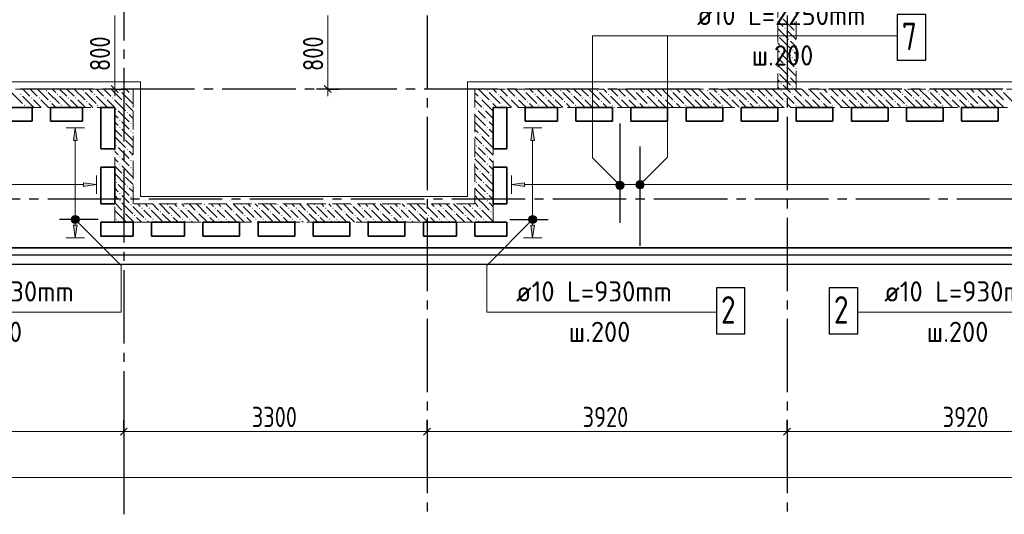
# Model space of a CAD drawing. Header units: millimetres. Extents: x 0 to 61017, y 0 to 42000.
# Tile 19 of 29: x 30405 to 41125, y 16970 to 22356. Entities that reach past the tile are written whole.
import ezdxf

# ---------------------------------------------------------------- set-up
doc = ezdxf.new("R2010")
doc.units = ezdxf.units.MM
doc.linetypes.add('______2', pattern=[270, 200, -70])
doc.linetypes.add('______5', pattern=[1100, 800, -100, 100, -100])
for name, color, linetype, lineweight in [('Standard', 7, 'Continuous', 25), ('Обрамление П-обр. равн.', 7, 'Continuous', 25), ('Оси', 40, '______5', 18), ('Позиционная метка линия выноска', 7, 'Continuous', 13), ('Позиционная метка номер позиции', 7, 'Continuous', 13)]:
    doc.layers.add(name, color=color, linetype=linetype, lineweight=lineweight)
doc.layers.add('ЖБ Перекрытие верхний уровень', color=7, linetype='Continuous', lineweight=25, true_color=0xe0e0ff)
doc.layers.add('ЖБ Стена верхний уровень', color=7, linetype='Continuous', lineweight=25, true_color=0x006e00)
doc.styles.add('GOST 2.304-81', font='txt')
doc.styles.add('ISOCPEUR', font='txt')

msp = doc.modelspace()

# ---------------------------------------------------------------- hatches: boundary and pattern name
at = {"layer": 'ЖБ Стена верхний уровень', "linetype": 'Continuous', "lineweight": 18, "transparency": 33554687}
for points in [[(38810, 22343), (38817, 22350), (38823, 22343), (38817, 22337)], [(38730, 22263), (38737, 22270), (38743, 22263), (38737, 22257)], [(38850, 22223), (38857, 22230), (38860, 22227), (38860, 22220), (38857, 22217)], [(38660, 22187), (38663, 22183), (38660, 22180)], [(38770, 22143), (38777, 22150), (38783, 22143), (38777, 22137)], [(38690, 22063), (38697, 22070), (38703, 22063), (38697, 22057)], [(38690, 21983), (38697, 21990), (38703, 21983), (38697, 21977)], [(38810, 22023), (38817, 22030), (38823, 22023), (38817, 22017)], [(38730, 21863), (38737, 21870), (38743, 21863), (38737, 21857)], [(38810, 21943), (38817, 21950), (38823, 21943), (38817, 21937)], [(38660, 21787), (38663, 21783), (38660, 21780)], [(38850, 21823), (38857, 21830), (38860, 21827), (38860, 21820), (38857, 21817)], [(38690, 21663), (38697, 21670), (38703, 21663), (38697, 21657)], [(38770, 21743), (38777, 21750), (38783, 21743), (38777, 21737)], [(30410, 21543), (30417, 21550), (30423, 21543), (30417, 21537)], [(30690, 21583), (30697, 21590), (30703, 21583), (30697, 21577)], [(30810, 21543), (30817, 21550), (30823, 21543), (30817, 21537)], [(31090, 21583), (31097, 21590), (31103, 21583), (31097, 21577)], [(31210, 21543), (31217, 21550), (31223, 21543), (31217, 21537)], [(31490, 21583), (31497, 21590), (31503, 21583), (31497, 21577)], [(31610, 21543), (31617, 21550), (31623, 21543), (31617, 21537)], [(35490, 21583), (35497, 21590), (35503, 21583), (35497, 21577)], [(35610, 21543), (35617, 21550), (35623, 21543), (35617, 21537)], [(35890, 21583), (35897, 21590), (35903, 21583), (35897, 21577)], [(36010, 21543), (36017, 21550), (36023, 21543), (36017, 21537)], [(36290, 21583), (36297, 21590), (36303, 21583), (36297, 21577)], [(36410, 21543), (36417, 21550), (36423, 21543), (36417, 21537)], [(36690, 21583), (36697, 21590), (36703, 21583), (36697, 21577)], [(36810, 21543), (36817, 21550), (36823, 21543), (36817, 21537)], [(37090, 21583), (37097, 21590), (37103, 21583), (37097, 21577)], [(37210, 21543), (37217, 21550), (37223, 21543), (37217, 21537)], [(37490, 21583), (37497, 21590), (37503, 21583), (37497, 21577)], [(37610, 21543), (37617, 21550), (37623, 21543), (37617, 21537)], [(37890, 21583), (37897, 21590), (37903, 21583), (37897, 21577)], [(38010, 21543), (38017, 21550), (38023, 21543), (38017, 21537)], [(38290, 21583), (38297, 21590), (38303, 21583), (38297, 21577)], [(38410, 21543), (38417, 21550), (38423, 21543), (38417, 21537)], [(38690, 21583), (38697, 21590), (38703, 21583), (38697, 21577)], [(38810, 21623), (38817, 21630), (38823, 21623), (38817, 21617)], [(38810, 21543), (38817, 21550), (38823, 21543), (38817, 21537)], [(39090, 21583), (39097, 21590), (39103, 21583), (39097, 21577)], [(39210, 21543), (39217, 21550), (39223, 21543), (39217, 21537)], [(39490, 21583), (39497, 21590), (39503, 21583), (39497, 21577)], [(39610, 21543), (39617, 21550), (39623, 21543), (39617, 21537)], [(39890, 21583), (39897, 21590), (39903, 21583), (39897, 21577)], [(40010, 21543), (40017, 21550), (40023, 21543), (40017, 21537)], [(40290, 21583), (40297, 21590), (40303, 21583), (40297, 21577)], [(40410, 21543), (40417, 21550), (40423, 21543), (40417, 21537)], [(40690, 21583), (40697, 21590), (40703, 21583), (40697, 21577)], [(40810, 21543), (40817, 21550), (40823, 21543), (40817, 21537)], [(41090, 21583), (41097, 21590), (41103, 21583), (41097, 21577)], [(30530, 21503), (30537, 21510), (30543, 21503), (30537, 21497)], [(30610, 21503), (30617, 21510), (30623, 21503), (30617, 21497)], [(30730, 21463), (30737, 21470), (30743, 21463), (30737, 21457)], [(30930, 21503), (30937, 21510), (30943, 21503), (30937, 21497)], [(31010, 21503), (31017, 21510), (31023, 21503), (31017, 21497)], [(31130, 21463), (31137, 21470), (31143, 21463), (31137, 21457)], [(31330, 21503), (31337, 21510), (31343, 21503), (31337, 21497)], [(31410, 21503), (31417, 21510), (31423, 21503), (31417, 21497)], [(31530, 21463), (31537, 21470), (31543, 21463), (31537, 21457)], [(35410, 21503), (35417, 21510), (35423, 21503), (35417, 21497)], [(35530, 21463), (35537, 21470), (35543, 21463), (35537, 21457)], [(35730, 21503), (35737, 21510), (35743, 21503), (35737, 21497)], [(35810, 21503), (35817, 21510), (35823, 21503), (35817, 21497)], [(35930, 21463), (35937, 21470), (35943, 21463), (35937, 21457)], [(36130, 21503), (36137, 21510), (36143, 21503), (36137, 21497)], [(36210, 21503), (36217, 21510), (36223, 21503), (36217, 21497)], [(36330, 21463), (36337, 21470), (36343, 21463), (36337, 21457)], [(36530, 21503), (36537, 21510), (36543, 21503), (36537, 21497)], [(36610, 21503), (36617, 21510), (36623, 21503), (36617, 21497)], [(36730, 21463), (36737, 21470), (36743, 21463), (36737, 21457)], [(36930, 21503), (36937, 21510), (36943, 21503), (36937, 21497)], [(37010, 21503), (37017, 21510), (37023, 21503), (37017, 21497)], [(37130, 21463), (37137, 21470), (37143, 21463), (37137, 21457)], [(37330, 21503), (37337, 21510), (37343, 21503), (37337, 21497)], [(37410, 21503), (37417, 21510), (37423, 21503), (37417, 21497)], [(37530, 21463), (37537, 21470), (37543, 21463), (37537, 21457)], [(37730, 21503), (37737, 21510), (37743, 21503), (37737, 21497)], [(37810, 21503), (37817, 21510), (37823, 21503), (37817, 21497)], [(37930, 21463), (37937, 21470), (37943, 21463), (37937, 21457)], [(38130, 21503), (38137, 21510), (38143, 21503), (38137, 21497)], [(38210, 21503), (38217, 21510), (38223, 21503), (38217, 21497)], [(38330, 21463), (38337, 21470), (38343, 21463), (38337, 21457)], [(38530, 21503), (38537, 21510), (38543, 21503), (38537, 21497)], [(38610, 21503), (38617, 21510), (38623, 21503), (38617, 21497)], [(38730, 21463), (38737, 21470), (38743, 21463), (38737, 21457)], [(38930, 21503), (38937, 21510), (38943, 21503), (38937, 21497)], [(39010, 21503), (39017, 21510), (39023, 21503), (39017, 21497)], [(39130, 21463), (39137, 21470), (39143, 21463), (39137, 21457)], [(39330, 21503), (39337, 21510), (39343, 21503), (39337, 21497)], [(39410, 21503), (39417, 21510), (39423, 21503), (39417, 21497)], [(39530, 21463), (39537, 21470), (39543, 21463), (39537, 21457)], [(39730, 21503), (39737, 21510), (39743, 21503), (39737, 21497)], [(39810, 21503), (39817, 21510), (39823, 21503), (39817, 21497)], [(39930, 21463), (39937, 21470), (39943, 21463), (39937, 21457)], [(40130, 21503), (40137, 21510), (40143, 21503), (40137, 21497)], [(40210, 21503), (40217, 21510), (40223, 21503), (40217, 21497)], [(40330, 21463), (40337, 21470), (40343, 21463), (40337, 21457)], [(40530, 21503), (40537, 21510), (40543, 21503), (40537, 21497)], [(40610, 21503), (40617, 21510), (40623, 21503), (40617, 21497)], [(40730, 21463), (40737, 21470), (40743, 21463), (40737, 21457)], [(40930, 21503), (40937, 21510), (40943, 21503), (40937, 21497)], [(41010, 21503), (41017, 21510), (41023, 21503), (41017, 21497)], [(30450, 21423), (30457, 21430), (30463, 21423), (30457, 21417)], [(30850, 21423), (30857, 21430), (30863, 21423), (30857, 21417)], [(31250, 21423), (31257, 21430), (31263, 21423), (31257, 21417)], [(31450, 21383), (31457, 21390), (31463, 21383), (31457, 21377)], [(31570, 21343), (31577, 21350), (31583, 21343), (31577, 21337)], [(35370, 21383), (35377, 21390), (35383, 21383), (35377, 21377)], [(35450, 21383), (35457, 21390), (35463, 21383), (35457, 21377)], [(35650, 21423), (35657, 21430), (35663, 21423), (35657, 21417)], [(36050, 21423), (36057, 21430), (36063, 21423), (36057, 21417)], [(36450, 21423), (36457, 21430), (36463, 21423), (36457, 21417)], [(36850, 21423), (36857, 21430), (36863, 21423), (36857, 21417)], [(37250, 21423), (37257, 21430), (37263, 21423), (37257, 21417)], [(37650, 21423), (37657, 21430), (37663, 21423), (37657, 21417)], [(38050, 21423), (38057, 21430), (38063, 21423), (38057, 21417)], [(38450, 21423), (38457, 21430), (38463, 21423), (38457, 21417)], [(38850, 21423), (38857, 21430), (38863, 21423), (38857, 21417)], [(39250, 21423), (39257, 21430), (39263, 21423), (39257, 21417)], [(39650, 21423), (39657, 21430), (39663, 21423), (39657, 21417)], [(40050, 21423), (40057, 21430), (40063, 21423), (40057, 21417)], [(40450, 21423), (40457, 21430), (40463, 21423), (40457, 21417)], [(40850, 21423), (40857, 21430), (40863, 21423), (40857, 21417)], [(31490, 21263), (31497, 21270), (31503, 21263), (31497, 21257)], [(31610, 21223), (31617, 21230), (31623, 21223), (31617, 21217)], [(35490, 21263), (35497, 21270), (35503, 21263), (35497, 21257)], [(31490, 21183), (31497, 21190), (31503, 21183), (31497, 21177)], [(31610, 21143), (31617, 21150), (31623, 21143), (31617, 21137)], [(35490, 21183), (35497, 21190), (35503, 21183), (35497, 21177)], [(31530, 21063), (31537, 21070), (31543, 21063), (31537, 21057)], [(35410, 21103), (35417, 21110), (35423, 21103), (35417, 21097)], [(35530, 21063), (35537, 21070), (35543, 21063), (35537, 21057)], [(31450, 20983), (31457, 20990), (31463, 20983), (31457, 20977)], [(31570, 20943), (31577, 20950), (31583, 20943), (31577, 20937)], [(35370, 20983), (35377, 20990), (35383, 20983), (35377, 20977)], [(35450, 20983), (35457, 20990), (35463, 20983), (35457, 20977)], [(31490, 20863), (31497, 20870), (31503, 20863), (31497, 20857)], [(31610, 20823), (31617, 20830), (31623, 20823), (31617, 20817)], [(35490, 20863), (35497, 20870), (35503, 20863), (35497, 20857)], [(31490, 20783), (31497, 20790), (31503, 20783), (31497, 20777)], [(31610, 20743), (31617, 20750), (31623, 20743), (31617, 20737)], [(35410, 20703), (35417, 20710), (35423, 20703), (35417, 20697)], [(35490, 20783), (35497, 20790), (35503, 20783), (35497, 20777)], [(31450, 20583), (31457, 20590), (31463, 20583), (31457, 20577)], [(31530, 20663), (31537, 20670), (31543, 20663), (31537, 20657)], [(35370, 20583), (35377, 20590), (35383, 20583), (35377, 20577)], [(35450, 20583), (35457, 20590), (35463, 20583), (35457, 20577)], [(35530, 20663), (35537, 20670), (35543, 20663), (35537, 20657)], [(31570, 20543), (31577, 20550), (31583, 20543), (31577, 20537)], [(31490, 20463), (31497, 20470), (31503, 20463), (31497, 20457)], [(31490, 20383), (31497, 20390), (31503, 20383), (31497, 20377)], [(31610, 20423), (31617, 20430), (31623, 20423), (31617, 20417)], [(35490, 20463), (35497, 20470), (35503, 20463), (35497, 20457)], [(35490, 20383), (35497, 20390), (35503, 20383), (35497, 20377)], [(31530, 20263), (31537, 20270), (31543, 20263), (31537, 20257)], [(31610, 20343), (31617, 20350), (31623, 20343), (31617, 20337)], [(31730, 20303), (31737, 20310), (31743, 20303), (31737, 20297)], [(31810, 20303), (31817, 20310), (31823, 20303), (31817, 20297)], [(31930, 20263), (31937, 20270), (31943, 20263), (31937, 20257)], [(32010, 20343), (32017, 20350), (32023, 20343), (32017, 20337)], [(32130, 20303), (32137, 20310), (32143, 20303), (32137, 20297)], [(32210, 20303), (32217, 20310), (32223, 20303), (32217, 20297)], [(32330, 20263), (32337, 20270), (32343, 20263), (32337, 20257)], [(32410, 20343), (32417, 20350), (32423, 20343), (32417, 20337)], [(32530, 20303), (32537, 20310), (32543, 20303), (32537, 20297)], [(32610, 20303), (32617, 20310), (32623, 20303), (32617, 20297)], [(32730, 20263), (32737, 20270), (32743, 20263), (32737, 20257)], [(32810, 20343), (32817, 20350), (32823, 20343), (32817, 20337)], [(32930, 20303), (32937, 20310), (32943, 20303), (32937, 20297)], [(33010, 20303), (33017, 20310), (33023, 20303), (33017, 20297)], [(33130, 20263), (33137, 20270), (33143, 20263), (33137, 20257)], [(33210, 20343), (33217, 20350), (33223, 20343), (33217, 20337)], [(33330, 20303), (33337, 20310), (33343, 20303), (33337, 20297)], [(33410, 20303), (33417, 20310), (33423, 20303), (33417, 20297)], [(33530, 20263), (33537, 20270), (33543, 20263), (33537, 20257)], [(33610, 20343), (33617, 20350), (33623, 20343), (33617, 20337)], [(33730, 20303), (33737, 20310), (33743, 20303), (33737, 20297)], [(33810, 20303), (33817, 20310), (33823, 20303), (33817, 20297)], [(33930, 20263), (33937, 20270), (33943, 20263), (33937, 20257)], [(34010, 20343), (34017, 20350), (34023, 20343), (34017, 20337)], [(34130, 20303), (34137, 20310), (34143, 20303), (34137, 20297)], [(34210, 20303), (34217, 20310), (34223, 20303), (34217, 20297)], [(34330, 20263), (34337, 20270), (34343, 20263), (34337, 20257)], [(34410, 20343), (34417, 20350), (34423, 20343), (34417, 20337)], [(34530, 20303), (34537, 20310), (34543, 20303), (34537, 20297)], [(34610, 20303), (34617, 20310), (34623, 20303), (34617, 20297)], [(34730, 20263), (34737, 20270), (34743, 20263), (34737, 20257)], [(34810, 20343), (34817, 20350), (34823, 20343), (34817, 20337)], [(34930, 20303), (34937, 20310), (34943, 20303), (34937, 20297)], [(35010, 20303), (35017, 20310), (35023, 20303), (35017, 20297)], [(35130, 20263), (35137, 20270), (35143, 20263), (35137, 20257)], [(35210, 20343), (35217, 20350), (35223, 20343), (35217, 20337)], [(35330, 20303), (35337, 20310), (35343, 20303), (35337, 20297)], [(35410, 20303), (35417, 20310), (35423, 20303), (35417, 20297)], [(35530, 20263), (35537, 20270), (35543, 20263), (35537, 20257)], [(31450, 20183), (31457, 20190), (31463, 20183), (31457, 20177)], [(31650, 20223), (31657, 20230), (31663, 20223), (31657, 20217)], [(31770, 20183), (31777, 20190), (31783, 20183), (31777, 20177)], [(31850, 20183), (31857, 20190), (31863, 20183), (31857, 20177)], [(32050, 20223), (32057, 20230), (32063, 20223), (32057, 20217)], [(32170, 20183), (32177, 20190), (32183, 20183), (32177, 20177)], [(32250, 20183), (32257, 20190), (32263, 20183), (32257, 20177)], [(32450, 20223), (32457, 20230), (32463, 20223), (32457, 20217)], [(32570, 20183), (32577, 20190), (32583, 20183), (32577, 20177)], [(32650, 20183), (32657, 20190), (32663, 20183), (32657, 20177)], [(32850, 20223), (32857, 20230), (32863, 20223), (32857, 20217)], [(32970, 20183), (32977, 20190), (32983, 20183), (32977, 20177)], [(33050, 20183), (33057, 20190), (33063, 20183), (33057, 20177)], [(33250, 20223), (33257, 20230), (33263, 20223), (33257, 20217)], [(33370, 20183), (33377, 20190), (33383, 20183), (33377, 20177)], [(33450, 20183), (33457, 20190), (33463, 20183), (33457, 20177)], [(33650, 20223), (33657, 20230), (33663, 20223), (33657, 20217)], [(33770, 20183), (33777, 20190), (33783, 20183), (33777, 20177)], [(33850, 20183), (33857, 20190), (33863, 20183), (33857, 20177)], [(34050, 20223), (34057, 20230), (34063, 20223), (34057, 20217)], [(34170, 20183), (34177, 20190), (34183, 20183), (34177, 20177)], [(34250, 20183), (34257, 20190), (34263, 20183), (34257, 20177)], [(34450, 20223), (34457, 20230), (34463, 20223), (34457, 20217)], [(34570, 20183), (34577, 20190), (34583, 20183), (34577, 20177)], [(34650, 20183), (34657, 20190), (34663, 20183), (34657, 20177)], [(34850, 20223), (34857, 20230), (34863, 20223), (34857, 20217)], [(34970, 20183), (34977, 20190), (34983, 20183), (34977, 20177)], [(35050, 20183), (35057, 20190), (35063, 20183), (35057, 20177)], [(35250, 20223), (35257, 20230), (35263, 20223), (35257, 20217)], [(35370, 20183), (35377, 20190), (35383, 20183), (35377, 20177)], [(35450, 20183), (35457, 20190), (35463, 20183), (35457, 20177)]]:
    msp.add_hatch(color=7, dxfattribs=at).paths.add_polyline_path(points, flags=16)
at = {"layer": 'Обрамление П-обр. равн.', "linetype": 'Continuous', "lineweight": 13, "transparency": 33554687}
for points in [[(31030, 21040), (31010, 21180), (30990, 21040)], [(36010, 21040), (35990, 21180), (35970, 21040)], [(37121, 20538), (37121, 20582), (37115, 20560)], [(37121, 20582), (37138, 20521), (37138, 20599)], [(37121, 20582), (37121, 20538), (37138, 20521)], [(37138, 20599), (37160, 20515), (37160, 20605)], [(37138, 20599), (37138, 20521), (37160, 20515)], [(37160, 20605), (37160, 20515), (37182, 20521)], [(37160, 20605), (37182, 20521), (37182, 20599)], [(37182, 20599), (37182, 20521), (37199, 20538)], [(37182, 20599), (37199, 20538), (37199, 20582)], [(37199, 20582), (37199, 20538), (37205, 20560)], [(31100, 20540), (31240, 20560), (31100, 20580)]]:
    msp.add_hatch(color=7, dxfattribs=at).paths.add_polyline_path(points)
for points in [[(35900, 20540), (35760, 20560), (35900, 20580)], [(31030, 20120), (31010, 19980), (30990, 20120)], [(36010, 20120), (35990, 19980), (35970, 20120)]]:
    msp.add_hatch(color=7, dxfattribs=at).paths.add_polyline_path(points, flags=16)
at = {"layer": 'Позиционная метка номер позиции', "linetype": 'Continuous', "lineweight": 13, "transparency": 33554687}
for points in [[(36908, 20521), (36951, 20596), (36897, 20541)], [(36897, 20541), (36951, 20596), (36929, 20596)], [(36897, 20541), (36929, 20596), (36897, 20564)], [(36897, 20564), (36929, 20596), (36908, 20584)], [(36908, 20521), (36972, 20584), (36951, 20596)], [(36929, 20509), (36972, 20584), (36908, 20521)], [(36929, 20509), (36983, 20564), (36972, 20584)], [(37117, 20571), (37192, 20528), (37128, 20592)], [(37128, 20592), (37203, 20549), (37149, 20603)], [(37128, 20592), (37192, 20528), (37203, 20549)], [(37149, 20603), (37203, 20549), (37203, 20571)], [(37149, 20603), (37203, 20571), (37171, 20603)], [(37171, 20603), (37203, 20571), (37192, 20592)], [(36951, 20509), (36983, 20564), (36929, 20509)], [(36951, 20509), (36983, 20541), (36983, 20564)], [(36983, 20541), (36951, 20509), (36972, 20521)], [(37117, 20549), (37171, 20517), (37117, 20571)], [(37117, 20571), (37171, 20517), (37192, 20528)], [(37149, 20517), (37117, 20549), (37128, 20528)], [(37117, 20549), (37149, 20517), (37171, 20517)], [(30967, 20191), (30999, 20223), (30978, 20212)], [(30999, 20223), (30967, 20191), (30967, 20169)], [(30999, 20223), (30967, 20169), (31021, 20223)], [(31021, 20223), (30967, 20169), (30978, 20148)], [(31021, 20223), (30978, 20148), (31042, 20212)], [(31042, 20212), (30978, 20148), (30999, 20137)], [(31042, 20212), (30999, 20137), (31053, 20191)], [(31053, 20191), (30999, 20137), (31021, 20137)], [(31053, 20191), (31021, 20137), (31053, 20169)], [(31053, 20169), (31021, 20137), (31042, 20148)], [(36022, 20148), (35958, 20212), (35947, 20191)], [(36022, 20148), (35947, 20191), (36001, 20137)], [(36001, 20137), (35947, 20191), (35947, 20169)], [(36001, 20137), (35947, 20169), (35979, 20137)], [(35979, 20137), (35947, 20169), (35958, 20148)], [(36033, 20169), (35979, 20223), (35958, 20212)], [(36033, 20169), (35958, 20212), (36022, 20148)], [(36033, 20191), (36001, 20223), (35979, 20223)], [(36033, 20191), (35979, 20223), (36033, 20169)], [(36001, 20223), (36033, 20191), (36022, 20212)]]:
    msp.add_hatch(color=7, dxfattribs=at).paths.add_polyline_path(points)

# ---------------------------------------------------------------- linework, layer by layer
at = {"layer": 'Standard', "color": 7, "linetype": 'Continuous', "lineweight": 13, "transparency": 33554687}
for p, q in [((31440, 22400), (31440, 21600)), ((33760, 22400), (33760, 21600)), ((31440, 21600), (31440, 21525)), ((33760, 21600), (33760, 21525)), ((28240, 17870), (31540, 17870)), ((31540, 17870), (34840, 17870)), ((34840, 17870), (38760, 17870)), ((38760, 17870), (42680, 17870)), ((49280, 17370), (7200, 17370))]:
    msp.add_line(p, q, dxfattribs=at)
at = {"layer": 'Standard', "color": 251, "linetype": 'Continuous', "lineweight": -3, "true_color": 0x656565, "transparency": 33554687}
for p, q in [((31440, 21600), (31315, 21600)), ((31440, 21600), (31565, 21600)), ((31440, 21600), (31440, 21600)), ((33760, 21600), (33635, 21600)), ((33760, 21600), (33885, 21600)), ((33760, 21600), (33760, 21600)), ((31540, 17870), (31540, 17995)), ((34840, 17870), (34840, 17995)), ((38760, 17870), (38760, 17995)), ((31540, 17870), (31540, 17745)), ((31540, 17870), (31540, 17418)), ((34840, 17870), (34840, 17745)), ((34840, 17870), (34840, 17418)), ((38760, 17870), (38760, 17745)), ((38760, 17870), (38760, 17418))]:
    msp.add_line(p, q, dxfattribs=at)
at = {"layer": 'Standard', "color": 7, "linetype": 'Continuous', "lineweight": 25, "transparency": 33554687}
for p, q in [((31402, 21638), (31477, 21562)), ((33722, 21638), (33797, 21562)), ((31502, 17833), (31577, 17907)), ((34802, 17833), (34877, 17907)), ((38723, 17833), (38797, 17907))]:
    msp.add_line(p, q, dxfattribs=at)
at = {"layer": 'Standard', "color": 254, "linetype": 'Continuous', "lineweight": 25, "true_color": 0xc4c4ff, "transparency": 33554687}
for points in [[(6929, 19695), (49881, 19695), (49881, 38970), (6929, 38970), (6929, 19695)], [(7029, 19795), (49781, 19795), (49781, 38870), (7029, 38870), (7029, 19795)]]:
    msp.add_lwpolyline(points, dxfattribs=at)
at = {"layer": 'ЖБ Перекрытие верхний уровень', "color": 7, "linetype": 'Continuous', "lineweight": 35, "transparency": 33554687}
for p, q in [((30140, 21400), (30540, 21400)), ((30540, 21400), (30540, 21250)), ((30740, 21250), (30740, 21400)), ((30740, 21400), (31090, 21400)), ((31090, 21400), (31090, 21250)), ((31290, 20950), (31290, 21400)), ((31290, 21400), (31440, 21400)), ((31440, 21400), (31440, 20950)), ((35560, 20950), (35560, 21400)), ((35560, 21400), (35710, 21400)), ((35710, 21400), (35710, 20950)), ((35910, 21250), (35910, 21400)), ((35910, 21400), (36260, 21400)), ((36260, 21400), (36260, 21250)), ((36460, 21250), (36460, 21400)), ((36460, 21400), (36860, 21400)), ((36860, 21400), (36860, 21250)), ((37060, 21250), (37060, 21400)), ((37060, 21400), (37460, 21400)), ((37460, 21400), (37460, 21250)), ((37660, 21250), (37660, 21400)), ((37660, 21400), (38060, 21400)), ((38060, 21400), (38060, 21250)), ((38260, 21250), (38260, 21400)), ((38260, 21400), (38660, 21400)), ((38660, 21400), (38660, 21250)), ((38860, 21250), (38860, 21400)), ((38860, 21400), (39260, 21400)), ((39260, 21400), (39260, 21250)), ((39460, 21250), (39460, 21400)), ((39460, 21400), (39860, 21400)), ((39860, 21400), (39860, 21250)), ((40060, 21250), (40060, 21400)), ((40060, 21400), (40460, 21400)), ((40460, 21400), (40460, 21250)), ((40660, 21250), (40660, 21400)), ((40660, 21400), (41060, 21400)), ((41060, 21400), (41060, 21250)), ((30540, 21250), (30140, 21250)), ((31090, 21250), (30740, 21250)), ((36260, 21250), (35910, 21250)), ((36860, 21250), (36460, 21250)), ((37460, 21250), (37060, 21250)), ((38060, 21250), (37660, 21250)), ((38660, 21250), (38260, 21250)), ((39260, 21250), (38860, 21250)), ((39860, 21250), (39460, 21250)), ((40460, 21250), (40060, 21250)), ((41060, 21250), (40660, 21250)), ((31440, 20950), (31290, 20950)), ((35710, 20950), (35560, 20950)), ((31290, 20350), (31290, 20750)), ((31290, 20750), (31440, 20750)), ((31440, 20750), (31440, 20350)), ((35560, 20350), (35560, 20750)), ((35560, 20750), (35710, 20750)), ((35710, 20750), (35710, 20350)), ((31440, 20350), (31290, 20350)), ((35710, 20350), (35560, 20350)), ((31290, 20000), (31290, 20150)), ((31290, 20150), (31640, 20150)), ((31640, 20150), (31640, 20000)), ((31840, 20000), (31840, 20150)), ((31840, 20150), (32200, 20150)), ((32200, 20150), (32200, 20000)), ((32400, 20000), (32400, 20150)), ((32400, 20150), (32800, 20150)), ((32800, 20150), (32800, 20000)), ((33000, 20000), (33000, 20150)), ((33000, 20150), (33400, 20150)), ((33400, 20150), (33400, 20000)), ((33600, 20000), (33600, 20150)), ((33600, 20150), (34000, 20150)), ((34000, 20150), (34000, 20000)), ((34200, 20000), (34200, 20150)), ((34200, 20150), (34600, 20150)), ((34600, 20150), (34600, 20000)), ((34800, 20000), (34800, 20150)), ((34800, 20150), (35160, 20150)), ((35160, 20150), (35160, 20000)), ((35360, 20000), (35360, 20150)), ((35360, 20150), (35710, 20150)), ((35710, 20150), (35710, 20000)), ((31640, 20000), (31290, 20000)), ((32200, 20000), (31840, 20000)), ((32800, 20000), (32400, 20000)), ((33400, 20000), (33000, 20000)), ((34000, 20000), (33600, 20000)), ((34600, 20000), (34200, 20000)), ((35160, 20000), (34800, 20000)), ((35710, 20000), (35360, 20000)), ((28240, 19870), (49710, 19870))]:
    msp.add_line(p, q, dxfattribs=at)
at = {"layer": 'ЖБ Стена верхний уровень', "color": 251, "linetype": '______2', "lineweight": 13, "true_color": 0x656565, "transparency": 33554687}
for p, q in [((38660, 22850), (38660, 21600)), ((38860, 21600), (38860, 22850)), ((31640, 21600), (28340, 21600)), ((31640, 21400), (31640, 21600)), ((35560, 21600), (35360, 21600)), ((35360, 21600), (35360, 20350)), ((38660, 21600), (35560, 21600)), ((42160, 21600), (38860, 21600)), ((25040, 21400), (31440, 21400)), ((31440, 21400), (31440, 20150)), ((31640, 20350), (31640, 21400)), ((35560, 20350), (35560, 21400)), ((35560, 21400), (41960, 21400)), ((35360, 20350), (31640, 20350)), ((35560, 20150), (35560, 20350)), ((31440, 20150), (31640, 20150)), ((31640, 20150), (35560, 20150))]:
    msp.add_line(p, q, dxfattribs=at)
at = {"layer": 'ЖБ Стена верхний уровень', "color": 9, "linetype": 'Continuous', "lineweight": 18, "true_color": 0xc7c7c7, "transparency": 33554687}
for p, q in [((38660, 22340), (38717, 22283)), ((38717, 22363), (38837, 22243)), ((38837, 22323), (38860, 22300)), ((38660, 22260), (38757, 22163)), ((38757, 22243), (38860, 22140)), ((38660, 22100), (38677, 22083)), ((38677, 22163), (38797, 22043)), ((38860, 22060), (38797, 22123)), ((38660, 22020), (38677, 22003)), ((38757, 22003), (38717, 22043)), ((38797, 21963), (38757, 22003)), ((38837, 22003), (38860, 21980)), ((38660, 21940), (38717, 21883)), ((38717, 21963), (38837, 21843)), ((38837, 21923), (38860, 21900)), ((38660, 21860), (38757, 21763)), ((38677, 21763), (38797, 21643)), ((38757, 21843), (38860, 21740)), ((38660, 21700), (38677, 21683)), ((38860, 21660), (38797, 21723)), ((30317, 21563), (30437, 21443)), ((30440, 21600), (30517, 21523)), ((30520, 21600), (30597, 21523)), ((30600, 21600), (30717, 21483)), ((30717, 21563), (30837, 21443)), ((30797, 21563), (30760, 21600)), ((30840, 21600), (30917, 21523)), ((30920, 21600), (30997, 21523)), ((31000, 21600), (31117, 21483)), ((31117, 21563), (31237, 21443)), ((31197, 21563), (31160, 21600)), ((31240, 21600), (31317, 21523)), ((31320, 21600), (31397, 21523)), ((31400, 21600), (31517, 21483)), ((31517, 21563), (31637, 21443)), ((31597, 21563), (31560, 21600)), ((35360, 21560), (35397, 21523)), ((35400, 21600), (35517, 21483)), ((35517, 21563), (35560, 21520)), ((35597, 21563), (35560, 21600)), ((35640, 21600), (35717, 21523)), ((35720, 21600), (35797, 21523)), ((35800, 21600), (35917, 21483)), ((35917, 21563), (36037, 21443)), ((35997, 21563), (35960, 21600)), ((36040, 21600), (36117, 21523)), ((36120, 21600), (36197, 21523)), ((36200, 21600), (36317, 21483)), ((36317, 21563), (36437, 21443)), ((36397, 21563), (36360, 21600)), ((36440, 21600), (36517, 21523)), ((36520, 21600), (36597, 21523)), ((36600, 21600), (36717, 21483)), ((36717, 21563), (36837, 21443)), ((36797, 21563), (36760, 21600)), ((36840, 21600), (36917, 21523)), ((36920, 21600), (36997, 21523)), ((37000, 21600), (37117, 21483)), ((37117, 21563), (37237, 21443)), ((37197, 21563), (37160, 21600)), ((37240, 21600), (37317, 21523)), ((37320, 21600), (37397, 21523)), ((37400, 21600), (37517, 21483)), ((37517, 21563), (37637, 21443)), ((37597, 21563), (37560, 21600)), ((37640, 21600), (37717, 21523)), ((37720, 21600), (37797, 21523)), ((37800, 21600), (37917, 21483)), ((37917, 21563), (38037, 21443)), ((37997, 21563), (37960, 21600)), ((38040, 21600), (38117, 21523)), ((38120, 21600), (38197, 21523)), ((38200, 21600), (38317, 21483)), ((38317, 21563), (38437, 21443)), ((38397, 21563), (38360, 21600)), ((38440, 21600), (38517, 21523)), ((38520, 21600), (38597, 21523)), ((38600, 21600), (38717, 21483)), ((38660, 21620), (38677, 21603)), ((38757, 21603), (38717, 21643)), ((38717, 21563), (38837, 21443)), ((38760, 21600), (38757, 21603)), ((38797, 21563), (38760, 21600)), ((38837, 21603), (38840, 21600)), ((38840, 21600), (38917, 21523)), ((38920, 21600), (38997, 21523)), ((39000, 21600), (39117, 21483)), ((39117, 21563), (39237, 21443)), ((39197, 21563), (39160, 21600)), ((39240, 21600), (39317, 21523)), ((39320, 21600), (39397, 21523)), ((39400, 21600), (39517, 21483)), ((39517, 21563), (39637, 21443)), ((39597, 21563), (39560, 21600)), ((39640, 21600), (39717, 21523)), ((39720, 21600), (39797, 21523)), ((39800, 21600), (39917, 21483)), ((39917, 21563), (40037, 21443)), ((39997, 21563), (39960, 21600)), ((40040, 21600), (40117, 21523)), ((40120, 21600), (40197, 21523)), ((40200, 21600), (40317, 21483)), ((40317, 21563), (40437, 21443)), ((40397, 21563), (40360, 21600)), ((40440, 21600), (40517, 21523)), ((40520, 21600), (40597, 21523)), ((40600, 21600), (40717, 21483)), ((40717, 21563), (40837, 21443)), ((40797, 21563), (40760, 21600)), ((40840, 21600), (40917, 21523)), ((40920, 21600), (40997, 21523)), ((41000, 21600), (41117, 21483)), ((41117, 21563), (41237, 21443)), ((30437, 21523), (30557, 21403)), ((30597, 21443), (30557, 21483)), ((30637, 21403), (30597, 21443)), ((30637, 21483), (30720, 21400)), ((30757, 21443), (30800, 21400)), ((30837, 21523), (30957, 21403)), ((30997, 21443), (30957, 21483)), ((31037, 21403), (30997, 21443)), ((31037, 21483), (31120, 21400)), ((31157, 21443), (31200, 21400)), ((31237, 21523), (31357, 21403)), ((31397, 21443), (31357, 21483)), ((31437, 21403), (31397, 21443)), ((31437, 21483), (31520, 21400)), ((31557, 21443), (31600, 21400)), ((31637, 21523), (31640, 21520)), ((35397, 21443), (35360, 21480)), ((35437, 21403), (35397, 21443)), ((35437, 21483), (35557, 21363)), ((35557, 21443), (35560, 21440)), ((35560, 21520), (35637, 21443)), ((35560, 21440), (35600, 21400)), ((35637, 21523), (35757, 21403)), ((35797, 21443), (35757, 21483)), ((35837, 21403), (35797, 21443)), ((35837, 21483), (35920, 21400)), ((35957, 21443), (36000, 21400)), ((36037, 21523), (36157, 21403)), ((36197, 21443), (36157, 21483)), ((36237, 21403), (36197, 21443)), ((36237, 21483), (36320, 21400)), ((36357, 21443), (36400, 21400)), ((36437, 21523), (36557, 21403)), ((36597, 21443), (36557, 21483)), ((36637, 21403), (36597, 21443)), ((36637, 21483), (36720, 21400)), ((36757, 21443), (36800, 21400)), ((36837, 21523), (36957, 21403)), ((36997, 21443), (36957, 21483)), ((37037, 21403), (36997, 21443)), ((37037, 21483), (37120, 21400)), ((37157, 21443), (37200, 21400)), ((37237, 21523), (37357, 21403)), ((37397, 21443), (37357, 21483)), ((37437, 21403), (37397, 21443)), ((37437, 21483), (37520, 21400)), ((37557, 21443), (37600, 21400)), ((37637, 21523), (37757, 21403)), ((37797, 21443), (37757, 21483)), ((37837, 21403), (37797, 21443)), ((37837, 21483), (37920, 21400)), ((37957, 21443), (38000, 21400)), ((38037, 21523), (38157, 21403)), ((38197, 21443), (38157, 21483)), ((38237, 21403), (38197, 21443)), ((38237, 21483), (38320, 21400)), ((38357, 21443), (38400, 21400)), ((38437, 21523), (38557, 21403)), ((38597, 21443), (38557, 21483)), ((38637, 21403), (38597, 21443)), ((38637, 21483), (38720, 21400)), ((38757, 21443), (38800, 21400)), ((38837, 21523), (38957, 21403)), ((38997, 21443), (38957, 21483)), ((39037, 21403), (38997, 21443)), ((39037, 21483), (39120, 21400)), ((39157, 21443), (39200, 21400)), ((39237, 21523), (39357, 21403)), ((39397, 21443), (39357, 21483)), ((39437, 21403), (39397, 21443)), ((39437, 21483), (39520, 21400)), ((39557, 21443), (39600, 21400)), ((39637, 21523), (39757, 21403)), ((39797, 21443), (39757, 21483)), ((39837, 21403), (39797, 21443)), ((39837, 21483), (39920, 21400)), ((39957, 21443), (40000, 21400)), ((40037, 21523), (40157, 21403)), ((40197, 21443), (40157, 21483)), ((40237, 21403), (40197, 21443)), ((40237, 21483), (40320, 21400)), ((40357, 21443), (40400, 21400)), ((40437, 21523), (40557, 21403)), ((40597, 21443), (40557, 21483)), ((40637, 21403), (40597, 21443)), ((40637, 21483), (40720, 21400)), ((40757, 21443), (40800, 21400)), ((40837, 21523), (40957, 21403)), ((40997, 21443), (40957, 21483)), ((41037, 21403), (40997, 21443)), ((41037, 21483), (41120, 21400)), ((30480, 21400), (30477, 21403)), ((30880, 21400), (30877, 21403)), ((31280, 21400), (31277, 21403)), ((31477, 21363), (31597, 21243)), ((31520, 21400), (31557, 21363)), ((31600, 21400), (31640, 21360)), ((35397, 21363), (35477, 21283)), ((35477, 21363), (35560, 21280)), ((35680, 21400), (35677, 21403)), ((36080, 21400), (36077, 21403)), ((36480, 21400), (36477, 21403)), ((36880, 21400), (36877, 21403)), ((37280, 21400), (37277, 21403)), ((37680, 21400), (37677, 21403)), ((38080, 21400), (38077, 21403)), ((38480, 21400), (38477, 21403)), ((38880, 21400), (38877, 21403)), ((39280, 21400), (39277, 21403)), ((39680, 21400), (39677, 21403)), ((40080, 21400), (40077, 21403)), ((40480, 21400), (40477, 21403)), ((40880, 21400), (40877, 21403)), ((31440, 21320), (31477, 21283)), ((31440, 21240), (31477, 21203)), ((31557, 21203), (31517, 21243)), ((31640, 21280), (31597, 21323)), ((35397, 21283), (35360, 21320)), ((35360, 21240), (35397, 21203)), ((35397, 21283), (35477, 21203)), ((35557, 21203), (35517, 21243)), ((31440, 21160), (31517, 21083)), ((31517, 21163), (31637, 21043)), ((31597, 21163), (31557, 21203)), ((31637, 21203), (31640, 21200)), ((31637, 21123), (31640, 21120)), ((35360, 21160), (35397, 21123)), ((35397, 21203), (35517, 21083)), ((35517, 21163), (35560, 21120)), ((35560, 21200), (35557, 21203)), ((31440, 21080), (31557, 20963)), ((31557, 21043), (31640, 20960)), ((35397, 21043), (35360, 21080)), ((35437, 21003), (35397, 21043)), ((35437, 21083), (35557, 20963)), ((35557, 21043), (35560, 21040)), ((31440, 20920), (31477, 20883)), ((31477, 20963), (31597, 20843)), ((31640, 20880), (31597, 20923)), ((35397, 20883), (35360, 20920)), ((35397, 20963), (35477, 20883)), ((35477, 20963), (35560, 20880)), ((31440, 20840), (31477, 20803)), ((31557, 20803), (31517, 20843)), ((31597, 20763), (31557, 20803)), ((31637, 20803), (31640, 20800)), ((35360, 20840), (35397, 20803)), ((35397, 20883), (35477, 20803)), ((35397, 20803), (35517, 20683)), ((35557, 20803), (35517, 20843)), ((35560, 20800), (35557, 20803)), ((31440, 20760), (31517, 20683)), ((31517, 20763), (31637, 20643)), ((31637, 20723), (31640, 20720)), ((35360, 20760), (35397, 20723)), ((35517, 20763), (35560, 20720)), ((31440, 20680), (31557, 20563)), ((31557, 20643), (31640, 20560)), ((35397, 20643), (35360, 20680)), ((35437, 20603), (35397, 20643)), ((35437, 20683), (35557, 20563)), ((35557, 20643), (35560, 20640)), ((31440, 20520), (31477, 20483)), ((31477, 20563), (31597, 20443)), ((31640, 20480), (31597, 20523)), ((35397, 20483), (35360, 20520)), ((35397, 20563), (35477, 20483)), ((35397, 20483), (35477, 20403)), ((35477, 20563), (35560, 20480)), ((31440, 20440), (31477, 20403)), ((31557, 20403), (31517, 20443)), ((31597, 20363), (31557, 20403)), ((31637, 20403), (31640, 20400)), ((35360, 20440), (35397, 20403)), ((35397, 20403), (35450, 20350)), ((35557, 20403), (35517, 20443)), ((35560, 20400), (35557, 20403)), ((31440, 20360), (31517, 20283)), ((31440, 20280), (31557, 20163)), ((31517, 20363), (31637, 20243)), ((31637, 20323), (31640, 20320)), ((31640, 20320), (31757, 20203)), ((31690, 20350), (31717, 20323)), ((31797, 20243), (31757, 20283)), ((31770, 20350), (31797, 20323)), ((31837, 20283), (31957, 20163)), ((31850, 20350), (31917, 20283)), ((31930, 20350), (32037, 20243)), ((32037, 20323), (32157, 20203)), ((32090, 20350), (32117, 20323)), ((32197, 20243), (32157, 20283)), ((32170, 20350), (32197, 20323)), ((32237, 20283), (32357, 20163)), ((32250, 20350), (32317, 20283)), ((32330, 20350), (32437, 20243)), ((32437, 20323), (32557, 20203)), ((32490, 20350), (32517, 20323)), ((32597, 20243), (32557, 20283)), ((32570, 20350), (32597, 20323)), ((32637, 20283), (32757, 20163)), ((32650, 20350), (32717, 20283)), ((32730, 20350), (32837, 20243)), ((32837, 20323), (32957, 20203)), ((32890, 20350), (32917, 20323)), ((32997, 20243), (32957, 20283)), ((32970, 20350), (32997, 20323)), ((33037, 20283), (33157, 20163)), ((33050, 20350), (33117, 20283)), ((33130, 20350), (33237, 20243)), ((33237, 20323), (33357, 20203)), ((33290, 20350), (33317, 20323)), ((33397, 20243), (33357, 20283)), ((33370, 20350), (33397, 20323)), ((33437, 20283), (33557, 20163)), ((33450, 20350), (33517, 20283)), ((33530, 20350), (33637, 20243)), ((33637, 20323), (33757, 20203)), ((33690, 20350), (33717, 20323)), ((33797, 20243), (33757, 20283)), ((33770, 20350), (33797, 20323)), ((33837, 20283), (33957, 20163)), ((33850, 20350), (33917, 20283)), ((33930, 20350), (34037, 20243)), ((34037, 20323), (34157, 20203)), ((34090, 20350), (34117, 20323)), ((34197, 20243), (34157, 20283)), ((34170, 20350), (34197, 20323)), ((34237, 20283), (34357, 20163)), ((34250, 20350), (34317, 20283)), ((34330, 20350), (34437, 20243)), ((34437, 20323), (34557, 20203)), ((34490, 20350), (34517, 20323)), ((34597, 20243), (34557, 20283)), ((34570, 20350), (34597, 20323)), ((34637, 20283), (34757, 20163)), ((34650, 20350), (34717, 20283)), ((34730, 20350), (34837, 20243)), ((34837, 20323), (34957, 20203)), ((34890, 20350), (34917, 20323)), ((34997, 20243), (34957, 20283)), ((34970, 20350), (34997, 20323)), ((35037, 20283), (35157, 20163)), ((35050, 20350), (35117, 20283)), ((35130, 20350), (35237, 20243)), ((35237, 20323), (35357, 20203)), ((35290, 20350), (35317, 20323)), ((35397, 20243), (35357, 20283)), ((35360, 20360), (35370, 20350)), ((35370, 20350), (35397, 20323)), ((35437, 20283), (35557, 20163)), ((35450, 20350), (35517, 20283)), ((35517, 20363), (35530, 20350)), ((35530, 20350), (35560, 20320)), ((31477, 20163), (31490, 20150)), ((31557, 20243), (31640, 20160)), ((31640, 20160), (31650, 20150)), ((31730, 20150), (31677, 20203)), ((31837, 20203), (31797, 20243)), ((31797, 20163), (31810, 20150)), ((31877, 20163), (31890, 20150)), ((31957, 20243), (32050, 20150)), ((32130, 20150), (32077, 20203)), ((32237, 20203), (32197, 20243)), ((32197, 20163), (32210, 20150)), ((32277, 20163), (32290, 20150)), ((32357, 20243), (32450, 20150)), ((32530, 20150), (32477, 20203)), ((32637, 20203), (32597, 20243)), ((32597, 20163), (32610, 20150)), ((32677, 20163), (32690, 20150)), ((32757, 20243), (32850, 20150)), ((32930, 20150), (32877, 20203)), ((33037, 20203), (32997, 20243)), ((32997, 20163), (33010, 20150)), ((33077, 20163), (33090, 20150)), ((33157, 20243), (33250, 20150)), ((33330, 20150), (33277, 20203)), ((33437, 20203), (33397, 20243)), ((33397, 20163), (33410, 20150)), ((33477, 20163), (33490, 20150)), ((33557, 20243), (33650, 20150)), ((33730, 20150), (33677, 20203)), ((33837, 20203), (33797, 20243)), ((33797, 20163), (33810, 20150)), ((33877, 20163), (33890, 20150)), ((33957, 20243), (34050, 20150)), ((34130, 20150), (34077, 20203)), ((34237, 20203), (34197, 20243)), ((34197, 20163), (34210, 20150)), ((34277, 20163), (34290, 20150)), ((34357, 20243), (34450, 20150)), ((34530, 20150), (34477, 20203)), ((34637, 20203), (34597, 20243)), ((34597, 20163), (34610, 20150)), ((34677, 20163), (34690, 20150)), ((34757, 20243), (34850, 20150)), ((34930, 20150), (34877, 20203)), ((35037, 20203), (34997, 20243)), ((34997, 20163), (35010, 20150)), ((35077, 20163), (35090, 20150)), ((35157, 20243), (35250, 20150)), ((35330, 20150), (35277, 20203)), ((35437, 20203), (35397, 20243)), ((35397, 20163), (35410, 20150)), ((35477, 20163), (35490, 20150)), ((35557, 20243), (35560, 20240))]:
    msp.add_line(p, q, dxfattribs=at)
at = {"layer": 'Обрамление П-обр. равн.', "color": 251, "linetype": 'Continuous', "lineweight": 13, "true_color": 0x494949, "transparency": 33554687}
for p, q in [((31010, 21180), (30910, 21180)), ((31010, 21180), (30990, 21040)), ((31030, 21040), (31010, 21180)), ((31010, 21180), (31110, 21180)), ((31010, 21180), (31010, 21180)), ((35990, 21180), (35890, 21180)), ((35990, 21180), (35970, 21040)), ((36010, 21040), (35990, 21180)), ((35990, 21180), (36090, 21180)), ((35990, 21180), (35990, 21180)), ((30990, 21040), (31030, 21040)), ((31010, 20210), (31010, 21040)), ((35970, 21040), (36010, 21040)), ((35990, 20210), (35990, 21040)), ((31240, 20560), (31240, 20660)), ((35760, 20560), (35760, 20660)), ((37160, 20605), (37160, 20605)), ((26670, 20560), (31100, 20560)), ((31240, 20560), (31100, 20580)), ((31100, 20580), (31100, 20540)), ((31100, 20540), (31240, 20560)), ((31240, 20560), (31240, 20460)), ((31240, 20560), (31240, 20560)), ((35760, 20560), (35900, 20580)), ((35900, 20540), (35760, 20560)), ((35760, 20560), (35760, 20460)), ((35760, 20560), (35760, 20560)), ((35900, 20580), (35900, 20540)), ((35900, 20560), (37130, 20560)), ((37160, 20515), (37160, 20515)), ((37190, 20560), (41620, 20560)), ((30965, 20180), (30965, 20180)), ((31055, 20180), (31055, 20180)), ((35945, 20180), (35945, 20180)), ((36035, 20180), (36035, 20180)), ((31010, 19980), (30990, 20120)), ((30990, 20120), (31030, 20120)), ((31010, 20120), (31010, 20150)), ((31030, 20120), (31010, 19980)), ((35990, 19980), (35970, 20120)), ((35970, 20120), (36010, 20120)), ((35990, 20120), (35990, 20150)), ((36010, 20120), (35990, 19980)), ((31010, 19980), (30910, 19980)), ((31010, 19980), (31110, 19980)), ((31010, 19980), (31010, 19980)), ((35990, 19980), (35890, 19980)), ((35990, 19980), (36090, 19980)), ((35990, 19980), (35990, 19980))]:
    msp.add_line(p, q, dxfattribs=at)
at = {"layer": 'Обрамление П-обр. равн.', "color": 7, "linetype": 'Continuous', "lineweight": 25, "transparency": 33554687}
for p, q in [((36940, 21225), (36940, 20145)), ((37160, 19895), (37160, 20975)), ((31260, 20180), (30840, 20180)), ((35740, 20180), (36160, 20180))]:
    msp.add_line(p, q, dxfattribs=at)
for points in [[(39960, 21914), (40270, 21914), (40270, 22414), (39960, 22414), (39960, 21914)], [(37990, 18936), (38300, 18936), (38300, 19436), (37990, 19436), (37990, 18936)], [(39220, 18936), (39530, 18936), (39530, 19436), (39220, 19436), (39220, 18936)]]:
    msp.add_lwpolyline(points, dxfattribs=at)
at = {"layer": 'Обрамление П-обр. равн.', "color": 251, "linetype": 'Continuous', "lineweight": 13, "true_color": 0x494949, "transparency": 33554687}
msp.add_circle((37160, 20560), 45, dxfattribs=at)
at = {"layer": 'Оси', "color": 8, "linetype": '______5', "lineweight": -3, "transparency": 33554687}
for p, q in [((34840, 38900), (34840, 16970)), ((38760, 38900), (38760, 16970)), ((31540, 35030), (31540, 16970)), ((49910, 21600), (4600, 21600)), ((50210, 20400), (4600, 20400))]:
    msp.add_line(p, q, dxfattribs=at)
at = {"layer": 'Позиционная метка линия выноска', "color": 251, "linetype": 'Continuous', "lineweight": 13, "true_color": 0x494949, "transparency": 33554687}
msp.add_lwpolyline([(7150, 21680), (10680, 21680), (10680, 20430), (14240, 20430), (14240, 21680), (21200, 21680), (21200, 20430), (24760, 20430), (24760, 21680), (31720, 21680), (31720, 20430), (35280, 20430), (35280, 21680), (42240, 21680), (42240, 20430), (45800, 20430), (45800, 21680), (49100, 21680), (49100, 27480), (48740, 27480), (48740, 28540), (49100, 28540), (49100, 34450)], dxfattribs=at)
at = {"layer": 'Позиционная метка номер позиции', "color": 7, "linetype": 'Continuous', "lineweight": 13, "transparency": 33554687}
for p, q in [((36908, 20584), (36908, 20584)), ((36972, 20584), (36972, 20584)), ((37128, 20592), (37128, 20592)), ((37192, 20592), (37192, 20592)), ((36908, 20521), (36908, 20521)), ((36972, 20521), (36972, 20521)), ((37128, 20528), (37128, 20528)), ((37192, 20528), (37192, 20528)), ((30978, 20212), (30978, 20212)), ((31042, 20212), (31042, 20212)), ((35958, 20212), (35958, 20212)), ((36022, 20212), (36022, 20212)), ((30978, 20148), (30978, 20148)), ((31042, 20148), (31042, 20148)), ((35958, 20148), (35958, 20148)), ((36022, 20148), (36022, 20148))]:
    msp.add_line(p, q, dxfattribs=at)
for points in [[(36940, 20553), (36640, 20853), (36640, 22180), (39960, 22180)], [(37160, 20560), (37460, 20860), (37460, 22180), (39960, 22180)], [(31010, 20180), (31510, 19680), (31510, 19170), (29010, 19170)], [(35990, 20180), (35490, 19680), (35490, 19170), (37990, 19170)], [(41530, 20180), (42030, 19680), (42030, 19170), (39530, 19170)]]:
    msp.add_lwpolyline(points, dxfattribs=at)
for centre in [(36940, 20553), (37160, 20560), (31010, 20180), (35990, 20180)]:
    msp.add_circle(centre, 45, dxfattribs=at)

# ---------------------------------------------------------------- texts
at = {"layer": 'Standard', "color": 7, "linetype": 'Continuous', "lineweight": 25, "transparency": 33554687, "char_height": 220, "width": 531.96, "attachment_point": 7, "rotation": 90, "style": 'GOST 2.304-81'}
for insert in [(31390, 21797), (33710, 21797)]:
    msp.add_mtext('800', dxfattribs=dict(at, insert=insert))
at = {"layer": 'Standard', "color": 7, "linetype": 'Continuous', "lineweight": 25, "transparency": 33554687, "char_height": 220, "attachment_point": 7, "style": 'GOST 2.304-81'}
for s, insert, width in [('3300', (32932, 17920), 641.48), ('3920', (36534, 17920), 657.05), ('3920', (40454, 17920), 657.05)]:
    msp.add_mtext(s, dxfattribs=dict(at, insert=insert, width=width))
at = {"layer": 'Обрамление П-обр. равн.', "color": 7, "linetype": 'Continuous', "lineweight": 13, "transparency": 33554687, "attachment_point": 7, "style": 'ISOCPEUR'}
for s, insert, char_height, width in [('\\W0.96;ø10 L=2250mm ', (37780, 22297), 220, 2150.52), ('\\W0.78;7', (40010, 22024), 300, 326.41), ('\\W0.95;ш.200 ', (38374, 21857), 220, 962.13), ('\\W0.96;ø10 L=930mm ', (29298, 19287), 220, 1996.29), ('\\W0.96;ø10 L=930mm ', (35810, 19287), 220, 1996.29), ('\\W0.96;ø10 L=930mm ', (39818, 19287), 220, 1996.29), ('\\W0.78;2', (38040, 19046), 300, 326.41), ('\\W0.78;2', (39270, 19046), 300, 326.41), ('\\W0.95;ш.200 ', (29760, 18847), 220, 962.14), ('\\W0.95;ш.200 ', (36382, 18847), 220, 962.12), ('\\W0.95;ш.200 ', (40280, 18847), 220, 962.13)]:
    msp.add_mtext(s, dxfattribs=dict(at, insert=insert, char_height=char_height, width=width))

doc.saveas('drawing.dxf')
